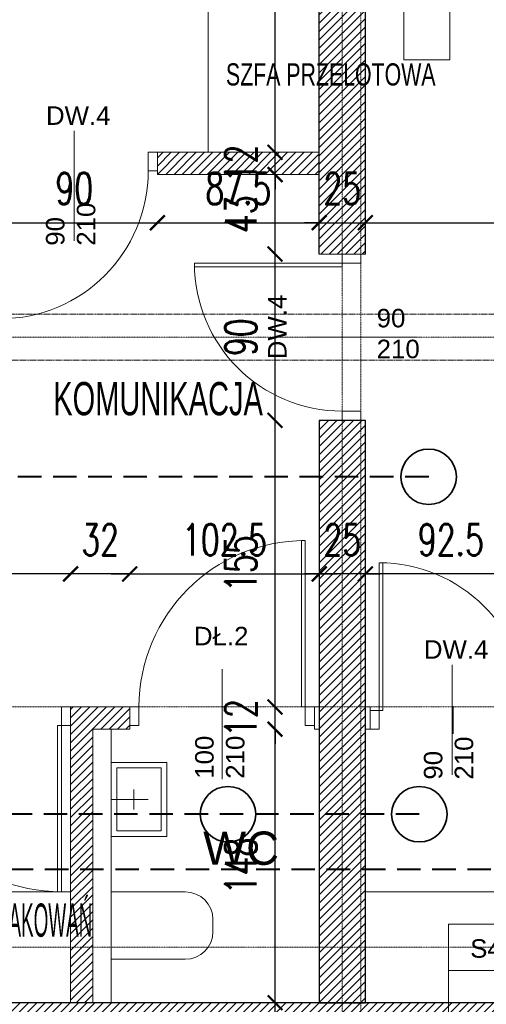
# Model space of a CAD drawing. Header units: millimetres. Extents: x -115268 to 140687, y -37779 to 24471.
# Tile 166 of 256: x 79840 to 80092, y -16605 to -16072. Entities that reach past the tile are written whole.
import ezdxf
from ezdxf.enums import TextEntityAlignment as Align

# ---------------------------------------------------------------- set-up
doc = ezdxf.new("R2010")
doc.units = ezdxf.units.MM
doc.header["$PDMODE"] = 2
doc.header["$PDSIZE"] = 1
for name, pattern in [('346-500', [1.5, 1, -0.5]), ('AUSGEZOGEN', [0]), ('DASHDOT', [1, 0.5, -0.25, 0, -0.25]), ('DASHED', [19.05, 12.7, -6.35])]:
    doc.linetypes.add(name, pattern=pattern)
doc.layers.get('0').update_dxf_attribs({"lineweight": 9})
for name, color, linetype, lineweight in [('A opis', 1, 'Continuous', 13), ('A stolarka', 4, 'Continuous', 9), ('A wyp ruchome', 253, 'Continuous', 9), ('A_HATCH', 8, 'Continuous', 9), ('A_KONSTRUKCJA', 3, 'Continuous', 25), ('A_OSIE', 1, 'DASHDOT', 9), ('A_WIDOK', 253, 'Continuous', 9), ('\x9dciany', 7, 'Continuous', 9)]:
    doc.layers.add(name, color=color, linetype=linetype, lineweight=lineweight)
doc.layers.add('A_WYMIAR', color=253, linetype='Continuous', lineweight=5, transparency=0.2)
doc.styles.add('Arial', font='arial.ttf')
doc.styles.add('Arial CE', font='arial.ttf')
doc.styles.add('romans 1-100', font='romans.shx', dxfattribs={"width": 0.7, "height": 17})
doc.dimstyles.new('___SKALA_1_100', dxfattribs={"dimscale": 10, "dimtxt": 17, "dimasz": 0.8, "dimexe": 2, "dimexo": 2, "dimgap": 1, "dimtad": 1, "dimdec": 4, "dimrnd": 0.5, "dimdsep": 46, "dimtxsty": 'romans 1-100', "dimblk": 'ARCHTICK', "dimcen": 0.1, "dimdle": 1, "dimse1": 1, "dimse2": 1, "dimadec": 0, "dimazin": 0, "dimtfac": 1, "dimtdec": 4, "dimtix": 1, "dimtmove": 0, "dimatfit": 3, "dimldrblk": 'ARCHTICK', "dimfxl": 6, "dimfxlon": 1, "dimtolj": 1, "dimarcsym": 0})
pattern_1 = [(45, (4833.216, -605.403), (-2.24506403, 2.24506403), [])]

# ---------------------------------------------------------------- blocks, each defined once
blk = doc.blocks.new('AnonymMegaMac_nNn023')
at = {"layer": 'A stolarka', "color": 3, "linetype": 'AUSGEZOGEN', "lineweight": 0}
blk.add_line((39695.27, -8904.11), (39695.27, -8919.11), dxfattribs=at)
at = {"layer": 'A stolarka', "color": 7, "linetype": 'AUSGEZOGEN', "lineweight": 0}
for points in [[(39655.27, -8906.61), (39657.27, -8906.61), (39657.27, -8826.61), (39655.27, -8826.61)], [(39650.27, -8916.61), (39655.27, -8916.61), (39655.27, -8906.61), (39650.27, -8906.61)], [(39735.27, -8916.61), (39740.27, -8916.61), (39740.27, -8906.61), (39735.27, -8906.61)]]:
    blk.add_lwpolyline(points, close=True, dxfattribs=at)
at = {"layer": 'A stolarka', "color": 8, "linetype": 'AUSGEZOGEN', "lineweight": 0}
blk.add_arc((39655.27, -8906.61), 80, 0, 90, dxfattribs=at)
blk = doc.blocks.new('AnonymMegaMac_nNn024')
at = {"layer": 'A stolarka', "color": 3, "linetype": 'AUSGEZOGEN', "lineweight": 0}
blk.add_line((39490.27, -8617.11), (39490.27, -8602.11), dxfattribs=at)
at = {"layer": 'A stolarka', "color": 7, "linetype": 'AUSGEZOGEN', "lineweight": 0}
for points in [[(39445.27, -8604.61), (39450.27, -8604.61), (39450.27, -8614.61), (39445.27, -8614.61)], [(39530.27, -8604.61), (39535.27, -8604.61), (39535.27, -8614.61), (39530.27, -8614.61)], [(39450.27, -8614.61), (39452.27, -8614.61), (39452.27, -8694.61), (39450.27, -8694.61)]]:
    blk.add_lwpolyline(points, close=True, dxfattribs=at)
at = {"layer": 'A stolarka', "color": 8, "linetype": 'AUSGEZOGEN', "lineweight": 0}
blk.add_arc((39450.27, -8614.61), 80, 270, 0, dxfattribs=at)
blk = doc.blocks.new('AnonymMegaMac_nNn025')
at = {"layer": 'A stolarka', "color": 3, "linetype": 'AUSGEZOGEN', "lineweight": 0}
blk.add_line((39632.77, -8704.61), (39647.77, -8704.61), dxfattribs=at)
at = {"layer": 'A stolarka', "color": 7, "linetype": 'AUSGEZOGEN', "lineweight": 0}
for points in [[(39645.27, -8659.61), (39645.27, -8664.61), (39635.27, -8664.61), (39635.27, -8659.61)], [(39635.27, -8664.61), (39635.27, -8666.61), (39555.27, -8666.61), (39555.27, -8664.61)], [(39645.27, -8744.61), (39645.27, -8749.61), (39635.27, -8749.61), (39635.27, -8744.61)]]:
    blk.add_lwpolyline(points, close=True, dxfattribs=at)
at = {"layer": 'A stolarka', "color": 8, "linetype": 'AUSGEZOGEN', "lineweight": 0}
blk.add_arc((39635.27, -8664.61), 80, 180, 270, dxfattribs=at)
blk = doc.blocks.new('bateria_nNn033')
at = {"layer": 'A wyp ruchome', "color": 8, "linetype": 'AUSGEZOGEN', "lineweight": 0}
for points in [[(39522.58, -8960), (39522.58, -8949.23)], [(39510.27, -8954.61), (39530.27, -8954.61)]]:
    blk.add_lwpolyline(points, dxfattribs=at)
blk = doc.blocks.new('bateria1_nNn032')
blk.add_blockref('bateria_nNn033', (0, 0))
blk = doc.blocks.new('AnonymMegaMac_nNn047')
at = {"layer": 'A stolarka', "color": 3, "linetype": 'AUSGEZOGEN', "lineweight": 0}
blk.add_line((39438.27, -8917.11), (39438.27, -8902.11), dxfattribs=at)
at = {"layer": 'A stolarka', "color": 7, "linetype": 'AUSGEZOGEN', "lineweight": 0}
for points in [[(39393.27, -8904.61), (39388.27, -8904.61), (39388.27, -8914.61), (39393.27, -8914.61)], [(39488.27, -8904.61), (39483.27, -8904.61), (39483.27, -8914.61), (39488.27, -8914.61)], [(39483.27, -8914.61), (39481.27, -8914.61), (39481.27, -9004.61), (39483.27, -9004.61)]]:
    blk.add_lwpolyline(points, close=True, dxfattribs=at)
at = {"layer": 'A stolarka', "color": 8, "linetype": 'AUSGEZOGEN', "lineweight": 0}
blk.add_arc((39483.27, -8914.61), 90, 180, 270, dxfattribs=at)
blk = doc.blocks.new('AnonymMegaMac_nNn048')
at = {"layer": 'A stolarka', "color": 3, "linetype": 'AUSGEZOGEN', "lineweight": 0}
blk.add_line((39570.27, -8902.11), (39570.27, -8917.11), dxfattribs=at)
at = {"layer": 'A stolarka', "color": 7, "linetype": 'AUSGEZOGEN', "lineweight": 0}
for points in [[(39615.27, -8904.61), (39613.27, -8904.61), (39613.27, -8814.61), (39615.27, -8814.61)], [(39525.27, -8914.61), (39520.27, -8914.61), (39520.27, -8904.61), (39525.27, -8904.61)], [(39620.27, -8914.61), (39615.27, -8914.61), (39615.27, -8904.61), (39620.27, -8904.61)]]:
    blk.add_lwpolyline(points, close=True, dxfattribs=at)
at = {"layer": 'A stolarka', "color": 8, "linetype": 'AUSGEZOGEN', "lineweight": 0}
blk.add_arc((39615.27, -8904.61), 90, 90, 180, dxfattribs=at)
blk = doc.blocks.new('_ArchTick')
at = {"color": 0, "linetype": 'ByBlock', "const_width": 0.15}
blk.add_lwpolyline([(-0.5, -0.5), (0.5, 0.5)], dxfattribs=at)
blk = doc.blocks.new('*D704')
at = {"layer": 'A_WYMIAR', "color": 0, "lineweight": -2, "transparency": 16777216}
blk.add_line((78004.57, -17141.1), (80394.57, -17141.1), dxfattribs=at)
at = {"layer": 'Defpoints', "color": 0, "transparency": 16777216}
for p in [(78014.57, -14449.85), (80384.57, -16049.85), (80384.57, -17141.1)]:
    blk.add_point(p, dxfattribs=at)
at = {"layer": 'A_WYMIAR', "color": 0, "lineweight": -2, "transparency": 16777216, "xscale": 8, "yscale": 8, "zscale": 8, "rotation": 180}
blk.add_blockref('_ArchTick', (78014.57, -17141.1), dxfattribs=at)
at = {"layer": 'A_WYMIAR', "color": 0, "lineweight": -2, "transparency": 16777216, "xscale": 8, "yscale": 8, "zscale": 8}
blk.add_blockref('_ArchTick', (80384.57, -17141.1), dxfattribs=at)
at = {"layer": 'A_WYMIAR', "color": 0, "transparency": 16777216, "insert": (79199.57, -17122.6), "char_height": 17, "attachment_point": 5, "style": 'romans 1-100'}
blk.add_mtext('\\A1;2370', dxfattribs=at)
blk = doc.blocks.new('*D397')
at = {"layer": 'A_WYMIAR', "color": 0, "lineweight": -2, "transparency": 16777216}
blk.add_line((80129.57, -16372.22), (80017.07, -16372.22), dxfattribs=at)
at = {"layer": 'Defpoints', "color": 0, "transparency": 16777216}
for p in [(80027.07, -16372.22), (80119.57, -16444.16), (80027.07, -16456.16)]:
    blk.add_point(p, dxfattribs=at)
at = {"layer": 'A_WYMIAR', "color": 0, "lineweight": -2, "transparency": 16777216, "xscale": 8, "yscale": 8, "zscale": 8, "rotation": 180}
blk.add_blockref('_ArchTick', (80027.07, -16372.22), dxfattribs=at)
at = {"layer": 'A_WYMIAR', "color": 0, "lineweight": -2, "transparency": 16777216, "xscale": 8, "yscale": 8, "zscale": 8}
blk.add_blockref('_ArchTick', (80119.57, -16372.22), dxfattribs=at)
at = {"layer": 'A_WYMIAR', "color": 0, "transparency": 16777216, "insert": (80073.32, -16353.72), "char_height": 17, "attachment_point": 5, "style": 'romans 1-100'}
blk.add_mtext('\\A1;92.5', dxfattribs=at)
blk = doc.blocks.new('*D398')
at = {"layer": 'A_WYMIAR', "color": 0, "lineweight": -2, "transparency": 16777216}
for p, q in [((80002.07, -16372.22), (79994.07, -16372.22)), ((80027.07, -16372.22), (80002.07, -16372.22)), ((80027.07, -16372.22), (80035.07, -16372.22))]:
    blk.add_line(p, q, dxfattribs=at)
at = {"layer": 'Defpoints', "color": 0, "transparency": 16777216}
for p in [(80002.07, -16372.22), (80002.07, -16456.16), (80027.07, -16456.16)]:
    blk.add_point(p, dxfattribs=at)
at = {"layer": 'A_WYMIAR', "color": 0, "lineweight": -2, "transparency": 16777216, "xscale": 8, "yscale": 8, "zscale": 8}
blk.add_blockref('_ArchTick', (80002.07, -16372.22), dxfattribs=at)
at = {"layer": 'A_WYMIAR', "color": 0, "lineweight": -2, "transparency": 16777216, "xscale": 8, "yscale": 8, "zscale": 8, "rotation": 180}
blk.add_blockref('_ArchTick', (80027.07, -16372.22), dxfattribs=at)
at = {"layer": 'A_WYMIAR', "color": 0, "transparency": 16777216, "insert": (80014.57, -16353.72), "char_height": 17, "attachment_point": 5, "style": 'romans 1-100'}
blk.add_mtext('\\A1;25', dxfattribs=at)
blk = doc.blocks.new('*D399')
at = {"layer": 'A_WYMIAR', "color": 0, "lineweight": -2, "transparency": 16777216}
for p, q in [((79867.57, -16372.22), (79859.57, -16372.22)), ((79899.57, -16372.22), (79867.57, -16372.22)), ((79899.57, -16372.22), (79907.57, -16372.22))]:
    blk.add_line(p, q, dxfattribs=at)
at = {"layer": 'Defpoints', "color": 0, "transparency": 16777216}
for p in [(79867.57, -16372.22), (79867.57, -16444.16), (79899.57, -16456.16)]:
    blk.add_point(p, dxfattribs=at)
at = {"layer": 'A_WYMIAR', "color": 0, "lineweight": -2, "transparency": 16777216, "xscale": 8, "yscale": 8, "zscale": 8}
blk.add_blockref('_ArchTick', (79867.57, -16372.22), dxfattribs=at)
at = {"layer": 'A_WYMIAR', "color": 0, "lineweight": -2, "transparency": 16777216, "xscale": 8, "yscale": 8, "zscale": 8, "rotation": 180}
blk.add_blockref('_ArchTick', (79899.57, -16372.22), dxfattribs=at)
at = {"layer": 'A_WYMIAR', "color": 0, "transparency": 16777216, "insert": (79883.57, -16353.72), "char_height": 17, "attachment_point": 5, "style": 'romans 1-100'}
blk.add_mtext('\\A1;32', dxfattribs=at)
blk = doc.blocks.new('*D400')
at = {"layer": 'A_WYMIAR', "color": 0, "lineweight": -2, "transparency": 16777216}
blk.add_line((79877.57, -16372.22), (79757.57, -16372.22), dxfattribs=at)
at = {"layer": 'Defpoints', "color": 0, "transparency": 16777216}
for p in [(79767.57, -16372.22), (79767.57, -16444.16), (79867.57, -16444.16)]:
    blk.add_point(p, dxfattribs=at)
at = {"layer": 'A_WYMIAR', "color": 0, "lineweight": -2, "transparency": 16777216, "xscale": 8, "yscale": 8, "zscale": 8, "rotation": 180}
blk.add_blockref('_ArchTick', (79767.57, -16372.22), dxfattribs=at)
at = {"layer": 'A_WYMIAR', "color": 0, "lineweight": -2, "transparency": 16777216, "xscale": 8, "yscale": 8, "zscale": 8}
blk.add_blockref('_ArchTick', (79867.57, -16372.22), dxfattribs=at)
at = {"layer": 'A_WYMIAR', "color": 0, "transparency": 16777216, "insert": (79817.57, -16353.72), "char_height": 17, "attachment_point": 5, "style": 'romans 1-100'}
blk.add_mtext('\\A1;100', dxfattribs=at)
blk = doc.blocks.new('*D405')
at = {"layer": 'A_WYMIAR', "color": 0, "lineweight": -2, "transparency": 16777216}
blk.add_line((79814.57, -16182.22), (79924.57, -16182.22), dxfattribs=at)
at = {"layer": 'Defpoints', "color": 0, "transparency": 16777216}
for p in [(79914.57, -16156.16), (79824.57, -16182.22), (79914.57, -16182.22)]:
    blk.add_point(p, dxfattribs=at)
at = {"layer": 'A_WYMIAR', "color": 0, "lineweight": -2, "transparency": 16777216, "xscale": 8, "yscale": 8, "zscale": 8, "rotation": 180}
blk.add_blockref('_ArchTick', (79824.57, -16182.22), dxfattribs=at)
at = {"layer": 'A_WYMIAR', "color": 0, "lineweight": -2, "transparency": 16777216, "xscale": 8, "yscale": 8, "zscale": 8}
blk.add_blockref('_ArchTick', (79914.57, -16182.22), dxfattribs=at)
at = {"layer": 'A_WYMIAR', "color": 0, "transparency": 16777216, "insert": (79869.57, -16163.72), "char_height": 17, "attachment_point": 5, "style": 'romans 1-100'}
blk.add_mtext('\\A1;90', dxfattribs=at)
blk = doc.blocks.new('*D406')
at = {"layer": 'A_WYMIAR', "color": 0, "lineweight": -2, "transparency": 16777216}
blk.add_line((79904.57, -16182.22), (80012.07, -16182.22), dxfattribs=at)
at = {"layer": 'Defpoints', "color": 0, "transparency": 16777216}
for p in [(79914.57, -16156.16), (80002.07, -16156.16), (80002.07, -16182.22)]:
    blk.add_point(p, dxfattribs=at)
at = {"layer": 'A_WYMIAR', "color": 0, "lineweight": -2, "transparency": 16777216, "xscale": 8, "yscale": 8, "zscale": 8, "rotation": 180}
blk.add_blockref('_ArchTick', (79914.57, -16182.22), dxfattribs=at)
at = {"layer": 'A_WYMIAR', "color": 0, "lineweight": -2, "transparency": 16777216, "xscale": 8, "yscale": 8, "zscale": 8}
blk.add_blockref('_ArchTick', (80002.07, -16182.22), dxfattribs=at)
at = {"layer": 'A_WYMIAR', "color": 0, "transparency": 16777216, "insert": (79958.32, -16163.72), "char_height": 17, "attachment_point": 5, "style": 'romans 1-100'}
blk.add_mtext('\\A1;87.5', dxfattribs=at)
blk = doc.blocks.new('*D407')
at = {"layer": 'A_WYMIAR', "color": 0, "lineweight": -2, "transparency": 16777216}
for p, q in [((80002.07, -16182.22), (79994.07, -16182.22)), ((80002.07, -16182.22), (80027.07, -16182.22)), ((80027.07, -16182.22), (80035.07, -16182.22))]:
    blk.add_line(p, q, dxfattribs=at)
at = {"layer": 'Defpoints', "color": 0, "transparency": 16777216}
for p in [(80002.07, -16156.16), (80027.07, -16182.22), (80027.07, -16199.16)]:
    blk.add_point(p, dxfattribs=at)
at = {"layer": 'A_WYMIAR', "color": 0, "lineweight": -2, "transparency": 16777216, "xscale": 8, "yscale": 8, "zscale": 8}
blk.add_blockref('_ArchTick', (80002.07, -16182.22), dxfattribs=at)
at = {"layer": 'A_WYMIAR', "color": 0, "lineweight": -2, "transparency": 16777216, "xscale": 8, "yscale": 8, "zscale": 8, "rotation": 180}
blk.add_blockref('_ArchTick', (80027.07, -16182.22), dxfattribs=at)
at = {"layer": 'A_WYMIAR', "color": 0, "transparency": 16777216, "insert": (80014.57, -16163.72), "char_height": 17, "attachment_point": 5, "style": 'romans 1-100'}
blk.add_mtext('\\A1;25', dxfattribs=at)
blk = doc.blocks.new('*D408')
at = {"layer": 'A_WYMIAR', "color": 0, "lineweight": -2, "transparency": 16777216}
blk.add_line((80017.07, -16182.22), (80344.57, -16182.22), dxfattribs=at)
at = {"layer": 'Defpoints', "color": 0, "transparency": 16777216}
for p in [(80334.57, -16182.22), (80027.07, -16199.16), (80334.57, -16204.16)]:
    blk.add_point(p, dxfattribs=at)
at = {"layer": 'A_WYMIAR', "color": 0, "lineweight": -2, "transparency": 16777216, "xscale": 8, "yscale": 8, "zscale": 8, "rotation": 180}
blk.add_blockref('_ArchTick', (80027.07, -16182.22), dxfattribs=at)
at = {"layer": 'A_WYMIAR', "color": 0, "lineweight": -2, "transparency": 16777216, "xscale": 8, "yscale": 8, "zscale": 8}
blk.add_blockref('_ArchTick', (80334.57, -16182.22), dxfattribs=at)
at = {"layer": 'A_WYMIAR', "color": 0, "transparency": 16777216, "insert": (80180.82, -16163.72), "char_height": 17, "attachment_point": 5, "style": 'romans 1-100'}
blk.add_mtext('\\A1;307.5', dxfattribs=at)
blk = doc.blocks.new('*D409')
at = {"layer": 'A_WYMIAR', "color": 0, "lineweight": -2, "transparency": 16777216}
blk.add_line((79978.19, -16614.16), (79978.19, -16446.16), dxfattribs=at)
at = {"layer": 'Defpoints', "color": 0, "transparency": 16777216}
for p in [(79978.19, -16456.16), (80004.57, -16456.16), (80004.57, -16604.16)]:
    blk.add_point(p, dxfattribs=at)
at = {"layer": 'A_WYMIAR', "color": 0, "lineweight": -2, "transparency": 16777216, "xscale": 8, "yscale": 8, "zscale": 8}
for p, rotation in [((79978.19, -16456.16), 90), ((79978.19, -16604.16), 270)]:
    blk.add_blockref('_ArchTick', p, dxfattribs=dict(at, rotation=rotation))
at = {"layer": 'A_WYMIAR', "color": 0, "transparency": 16777216, "insert": (79959.69, -16530.16), "char_height": 17, "attachment_point": 5, "rotation": 90, "style": 'romans 1-100'}
blk.add_mtext('\\A1;148', dxfattribs=at)
blk = doc.blocks.new('*D410')
at = {"layer": 'A_WYMIAR', "color": 0, "lineweight": -2, "transparency": 16777216}
for p, q in [((79978.19, -16444.16), (79978.19, -16436.16)), ((79978.19, -16456.16), (79978.19, -16444.16)), ((79978.19, -16456.16), (79978.19, -16464.16))]:
    blk.add_line(p, q, dxfattribs=at)
at = {"layer": 'Defpoints', "color": 0, "transparency": 16777216}
for p in [(79978.19, -16444.16), (79999.57, -16444.16), (80004.57, -16456.16)]:
    blk.add_point(p, dxfattribs=at)
at = {"layer": 'A_WYMIAR', "color": 0, "lineweight": -2, "transparency": 16777216, "xscale": 8, "yscale": 8, "zscale": 8}
for p, rotation in [((79978.19, -16444.16), 270), ((79978.19, -16456.16), 90)]:
    blk.add_blockref('_ArchTick', p, dxfattribs=dict(at, rotation=rotation))
at = {"layer": 'A_WYMIAR', "color": 0, "transparency": 16777216, "insert": (79959.69, -16450.16), "char_height": 17, "attachment_point": 5, "rotation": 90, "style": 'romans 1-100'}
blk.add_mtext('\\A1;12', dxfattribs=at)
blk = doc.blocks.new('*D411')
at = {"layer": 'A_WYMIAR', "color": 0, "lineweight": -2, "transparency": 16777216}
blk.add_line((79978.19, -16454.16), (79978.19, -16279.16), dxfattribs=at)
at = {"layer": 'Defpoints', "color": 0, "transparency": 16777216}
for p in [(79978.19, -16289.16), (80004.57, -16289.16), (79999.57, -16444.16)]:
    blk.add_point(p, dxfattribs=at)
at = {"layer": 'A_WYMIAR', "color": 0, "lineweight": -2, "transparency": 16777216, "xscale": 8, "yscale": 8, "zscale": 8}
for p, rotation in [((79978.19, -16289.16), 90), ((79978.19, -16444.16), 270)]:
    blk.add_blockref('_ArchTick', p, dxfattribs=dict(at, rotation=rotation))
at = {"layer": 'A_WYMIAR', "color": 0, "transparency": 16777216, "insert": (79959.69, -16366.66), "char_height": 17, "attachment_point": 5, "rotation": 90, "style": 'romans 1-100'}
blk.add_mtext('\\A1;155', dxfattribs=at)
blk = doc.blocks.new('*D412')
at = {"layer": 'A_WYMIAR', "color": 0, "lineweight": -2, "transparency": 16777216}
blk.add_line((79978.19, -16299.16), (79978.19, -16189.16), dxfattribs=at)
at = {"layer": 'Defpoints', "color": 0, "transparency": 16777216}
for p in [(79978.19, -16199.16), (80004.57, -16199.16), (80004.57, -16289.16)]:
    blk.add_point(p, dxfattribs=at)
at = {"layer": 'A_WYMIAR', "color": 0, "lineweight": -2, "transparency": 16777216, "xscale": 8, "yscale": 8, "zscale": 8}
for p, rotation in [((79978.19, -16199.16), 90), ((79978.19, -16289.16), 270)]:
    blk.add_blockref('_ArchTick', p, dxfattribs=dict(at, rotation=rotation))
at = {"layer": 'A_WYMIAR', "color": 0, "transparency": 16777216, "insert": (79959.69, -16244.16), "char_height": 17, "attachment_point": 5, "rotation": 90, "style": 'romans 1-100'}
blk.add_mtext('\\A1;90', dxfattribs=at)
blk = doc.blocks.new('*D413')
at = {"layer": 'A_WYMIAR', "color": 0, "lineweight": -2, "transparency": 16777216}
blk.add_line((79978.19, -16209.16), (79978.19, -16146.16), dxfattribs=at)
at = {"layer": 'Defpoints', "color": 0, "transparency": 16777216}
for p in [(79978.19, -16156.16), (80004.57, -16156.16), (80004.57, -16199.16)]:
    blk.add_point(p, dxfattribs=at)
at = {"layer": 'A_WYMIAR', "color": 0, "lineweight": -2, "transparency": 16777216, "xscale": 8, "yscale": 8, "zscale": 8}
for p, rotation in [((79978.19, -16156.16), 90), ((79978.19, -16199.16), 270)]:
    blk.add_blockref('_ArchTick', p, dxfattribs=dict(at, rotation=rotation))
at = {"layer": 'A_WYMIAR', "color": 0, "transparency": 16777216, "insert": (79959.69, -16177.66), "char_height": 17, "attachment_point": 5, "rotation": 90, "style": 'romans 1-100'}
blk.add_mtext('\\A1;43', dxfattribs=at)
blk = doc.blocks.new('*D414')
at = {"layer": 'A_WYMIAR', "color": 0, "lineweight": -2, "transparency": 16777216}
for p, q in [((79978.19, -16144.16), (79978.19, -16136.16)), ((79978.19, -16156.16), (79978.19, -16144.16)), ((79978.19, -16156.16), (79978.19, -16164.16))]:
    blk.add_line(p, q, dxfattribs=at)
at = {"layer": 'Defpoints', "color": 0, "transparency": 16777216}
for p in [(79978.19, -16144.16), (80004.57, -16144.16), (80004.57, -16156.16)]:
    blk.add_point(p, dxfattribs=at)
at = {"layer": 'A_WYMIAR', "color": 0, "lineweight": -2, "transparency": 16777216, "xscale": 8, "yscale": 8, "zscale": 8}
for p, rotation in [((79978.19, -16144.16), 270), ((79978.19, -16156.16), 90)]:
    blk.add_blockref('_ArchTick', p, dxfattribs=dict(at, rotation=rotation))
at = {"layer": 'A_WYMIAR', "color": 0, "transparency": 16777216, "insert": (79959.69, -16150.16), "char_height": 17, "attachment_point": 5, "rotation": 90, "style": 'romans 1-100'}
blk.add_mtext('\\A1;12', dxfattribs=at)
blk = doc.blocks.new('*D415')
at = {"layer": 'A_WYMIAR', "color": 0, "lineweight": -2, "transparency": 16777216}
blk.add_line((79978.19, -16154.16), (79978.19, -15854.16), dxfattribs=at)
at = {"layer": 'Defpoints', "color": 0, "transparency": 16777216}
for p in [(79978.19, -15864.16), (80004.57, -15864.16), (80004.57, -16144.16)]:
    blk.add_point(p, dxfattribs=at)
at = {"layer": 'A_WYMIAR', "color": 0, "lineweight": -2, "transparency": 16777216, "xscale": 8, "yscale": 8, "zscale": 8}
for p, rotation in [((79978.19, -15864.16), 90), ((79978.19, -16144.16), 270)]:
    blk.add_blockref('_ArchTick', p, dxfattribs=dict(at, rotation=rotation))
at = {"layer": 'A_WYMIAR', "color": 0, "transparency": 16777216, "insert": (79959.69, -16004.16), "char_height": 17, "attachment_point": 5, "rotation": 90, "style": 'romans 1-100'}
blk.add_mtext('\\A1;280', dxfattribs=at)
blk = doc.blocks.new('*D425')
at = {"layer": 'A_WYMIAR', "color": 0, "lineweight": -2, "transparency": 16777216}
blk.add_line((79889.57, -16372.22), (80012.07, -16372.22), dxfattribs=at)
at = {"layer": 'Defpoints', "color": 0, "transparency": 16777216}
for p in [(80002.07, -16372.22), (79899.57, -16444.16), (80002.07, -16444.16)]:
    blk.add_point(p, dxfattribs=at)
at = {"layer": 'A_WYMIAR', "color": 0, "lineweight": -2, "transparency": 16777216, "xscale": 8, "yscale": 8, "zscale": 8, "rotation": 180}
blk.add_blockref('_ArchTick', (79899.57, -16372.22), dxfattribs=at)
at = {"layer": 'A_WYMIAR', "color": 0, "lineweight": -2, "transparency": 16777216, "xscale": 8, "yscale": 8, "zscale": 8}
blk.add_blockref('_ArchTick', (80002.07, -16372.22), dxfattribs=at)
at = {"layer": 'A_WYMIAR', "color": 0, "transparency": 16777216, "insert": (79950.82, -16353.72), "char_height": 17, "attachment_point": 5, "style": 'romans 1-100'}
blk.add_mtext('\\A1;102.5', dxfattribs=at)

msp = doc.modelspace()

# ---------------------------------------------------------------- hatches: boundary and pattern name
at = {"layer": 'A_HATCH', "true_color": 0x636466, "transparency": 33554687}
h = msp.add_hatch(dxfattribs=at)
h.set_pattern_fill('ANSI31', color=251)
h.set_pattern_definition(pattern_1)
h.paths.add_polyline_path([(79434.57106, -16027.2766), (79409.57106, -16027.2766), (79409.57106, -16444.16092), (79434.57106, -16444.16092)])
h.paths.add_polyline_path([(79434.57106, -15444.16092), (79409.57106, -15444.16092), (79409.57106, -15501.66092), (79034.57106, -15501.66092), (79034.57106, -15456.66092), (79009.57106, -15456.66092), (79009.57106, -15584.16092), (79034.57106, -15584.16092), (79034.57106, -15526.66092), (79409.57106, -15526.66092), (79409.57106, -15584.16092), (79434.57106, -15584.16092)])
h.paths.add_polyline_path([(79434.57106, -14944.16092), (79377.07106, -14944.16092), (79377.07106, -14964.16092), (79409.57451, -14963.97501), (79409.57451, -15343.97501), (79434.57106, -15344.16092)])
h.paths.add_polyline_path([(79277.07106, -14941.66092), (79172.07106, -14941.66092), (79172.07106, -14966.66092), (79277.07106, -14966.66092)])
h.paths.add_polyline_path([(80029.57106, -15844.16092), (79889.57106, -15844.16092), (79889.57106, -15869.16092), (80002.07106, -15869.16092), (80002.07106, -16044.16092), (80027.07106, -16044.16092), (80027.07106, -15869.16092), (80029.57106, -15869.16092)])
h.paths.add_polyline_path([(80027.07106, -16044.16092), (80002.07106, -16044.16092), (80002.07106, -16144.16092), (80027.07106, -16144.16092)])
h.paths.add_polyline_path([(80027.07106, -16144.16092), (80002.07106, -16144.16092), (80002.07106, -16199.16092), (80027.07106, -16199.16092)])
h.paths.add_polyline_path([(80274.57106, -15844.16092), (80124.57106, -15844.16092), (80124.57106, -15869.16092), (80274.57106, -15869.16092)])
h.paths.add_polyline_path([(80359.57106, -15844.16092), (80274.57106, -15844.16092), (80274.57106, -15869.16092), (80359.57106, -15869.16092)])
h.paths.add_polyline_path([(80124.57106, -15844.16092), (80119.57106, -15844.16092), (80119.57106, -15869.16092), (80124.57106, -15869.16092)])
h.paths.add_polyline_path([(79009.57106, -15831.66092), (79034.57106, -15831.66092), (79034.57106, -15846.66092), (79409.57106, -15846.66092), (79409.57106, -15927.2766), (79434.57106, -15927.2766), (79434.57106, -15684.16092), (79409.57106, -15684.16092), (79409.57106, -15821.66092), (79034.57106, -15821.66092), (79034.57106, -15684.16092), (79009.57106, -15684.16092)])
h.paths.add_polyline_path([(79034.57106, -15856.66092), (79009.57106, -15856.66092), (79009.57106, -15927.2766), (79034.57106, -15927.2766)])
h.paths.add_polyline_path([(79614.57106, -15831.16092), (79639.57106, -15831.16092), (79639.57106, -15456.66092), (79614.57106, -15456.66092)])
h.paths.add_polyline_path([(79654.57106, -15844.16092), (79654.57106, -15869.16092), (79799.57106, -15869.16092), (79799.57106, -15844.16092)])
h.paths.add_polyline_path([(79639.57106, -15869.16092), (79614.57106, -15869.16092), (79614.57106, -15984.16092), (79624.57106, -15984.16092), (79639.57106, -15984.16092)])
h.paths.add_polyline_path([(79627.07106, -15856.66092), (79627.07106, -15857.28592), (79627.72895, -15856.66092)])
h.paths.add_polyline_path([(79614.57106, -15031.66092), (79639.57106, -15031.66092), (79639.57106, -14944.16092), (79614.57106, -14944.16092)])
h.paths.add_polyline_path([(79639.57106, -15056.66092), (79614.57106, -15056.66092), (79614.57106, -15431.66092), (79639.57106, -15431.66092)])
h.paths.add_polyline_path([(79009.57106, -15031.66092), (79034.57106, -15031.66092), (79034.57106, -14966.66092), (79072.07106, -14966.66092), (79072.07106, -14941.66092), (79009.57106, -14941.66092)])
h.paths.add_polyline_path([(79009.57106, -15044.16092), (79012.07106, -15044.16092), (79009.57106, -15042.77203)])
h.paths.add_polyline_path([(79034.57106, -15056.66092), (79009.57106, -15056.66092), (79009.57106, -15331.66092), (79034.57106, -15331.66092)])
at = {"layer": 'A_HATCH', "transparency": 33554687}
h = msp.add_hatch(dxfattribs=at)
h.set_pattern_fill('ANSI31', color=256)
h.set_pattern_definition(pattern_1)
h.paths.add_polyline_path([(80359.57106, -15864.16092), (80334.57106, -15864.16092), (80334.57106, -15964.16092), (80359.57106, -15964.16092)])
h.paths.add_polyline_path([(80359.57106, -16444.16092), (80334.57106, -16444.16092), (80334.57106, -16604.16092), (79765.57106, -16604.16092), (79759.57106, -16604.16092), (79759.57106, -16629.16092), (80359.57106, -16629.16092)])
h.paths.add_polyline_path([(79659.57106, -16604.16092), (79614.57106, -16604.16092), (79614.57106, -16629.16092), (79659.57106, -16629.16092)])
h.paths.add_polyline_path([(79434.57106, -16604.16092), (79214.57106, -16604.16092), (79214.57106, -16629.16092), (79434.57106, -16629.16092)])
h.paths.add_polyline_path([(79214.57106, -16604.16092), (79009.57106, -16604.16092), (79009.57106, -16629.16092), (79214.57106, -16629.16092)])
h.paths.add_polyline_path([(80359.57106, -16256.66092), (80334.57106, -16256.66092), (80334.57106, -16324.16092), (80359.57106, -16324.16092)])
h.paths.add_polyline_path([(80334.57106, -16231.66092), (80359.57106, -16231.66092), (80359.57106, -16084.16092), (80334.57106, -16084.16092)])
at = {"layer": 'A_HATCH', "true_color": 0x636466, "transparency": 33554687}
h = msp.add_hatch(dxfattribs=at)
h.set_pattern_fill('ANSI31', color=251)
h.set_pattern_definition([(45, (25823.836, -10011.816), (-2.24506403, 2.24506403), [])])
h.paths.add_polyline_path([(79799.57106, -15869.16092), (79784.57106, -15869.16092), (79784.57106, -16144.16092), (79634.57106, -16144.16092), (79634.57106, -16156.16092), (79824.57106, -16156.16092), (79824.57106, -16144.16092), (79799.57106, -16144.16092)])
h.paths.add_polyline_path([(79824.57106, -16332.16092), (79639.57106, -16332.16092), (79639.57106, -16344.16092), (79824.57106, -16344.16092)])
h.paths.add_polyline_path([(79824.57106, -16156.16092), (79814.57106, -16156.16092), (79814.57106, -16244.16092), (79824.57106, -16244.16092)])
h.paths.add_polyline_path([(80002.07106, -16144.16092), (79914.57106, -16144.16092), (79914.57106, -16156.16092), (80002.07106, -16156.16092)])
h.paths.add_polyline_path([(79879.57217, -16456.16085), (79889.57217, -16456.16085), (79899.57106, -16456.16092), (79899.57106, -16444.16092), (79867.57217, -16444.16092), (79867.57217, -16604.16092), (79879.57217, -16604.16092)])
h.paths.add_polyline_path([(79767.57217, -16444.16092), (79759.57106, -16444.16092), (79759.57106, -16604.16092), (79765.57106, -16604.16092), (79765.57106, -16456.16092), (79767.57217, -16456.16092)])
h.paths.add_polyline_path([(80334.57106, -16444.16092), (80119.57106, -16444.16092), (80119.57106, -16456.16092), (80334.57106, -16456.16092)])
h.paths.add_polyline_path([(79059.56704, -16388.16774), (79034.57106, -16388.16774), (79034.57106, -16400.16812), (79059.56704, -16400.16812)])
h.paths.add_polyline_path([(79169.56704, -16388.16774), (79164.56704, -16388.16774), (79154.56704, -16388.16774), (79149.56704, -16388.16774), (79149.56704, -16400.16812), (79169.56704, -16400.16812)])
h.paths.add_polyline_path([(79299.57106, -16388.16774), (79259.56704, -16388.16774), (79259.56704, -16400.16812), (79299.57106, -16400.16812)])
h.paths.add_polyline_path([(79294.57106, -16243.16556), (79284.57106, -16243.16564), (79284.57106, -16388.16774), (79294.57106, -16388.16774)])
h.paths.add_polyline_path([(79414.57106, -16216.16452), (79034.57106, -16216.16452), (79034.57106, -16228.16452), (79414.57106, -16228.16452)])
h.paths.add_polyline_path([(79294.57106, -16228.16452), (79284.57106, -16228.16452), (79284.57106, -16243.16564), (79294.57106, -16243.16556)])
h.paths.add_polyline_path([(79294.57106, -16201.16348), (79284.57106, -16201.1634), (79284.57106, -16216.16452), (79294.57106, -16216.16452)])
h.paths.add_polyline_path([(79294.57106, -16056.1613), (79284.57106, -16056.1613), (79284.57106, -16201.1634), (79294.57106, -16201.16348)])
h.paths.add_polyline_path([(79299.57106, -16044.16092), (79259.56704, -16044.16092), (79259.56704, -16056.1613), (79299.57106, -16056.1613)])
h.paths.add_polyline_path([(79414.57106, -16044.16092), (79389.57106, -16044.16092), (79389.57106, -16056.1613), (79414.57106, -16056.1613)])
h.paths.add_polyline_path([(79169.56704, -16044.16092), (79149.56704, -16044.16092), (79149.56704, -16056.1613), (79154.56704, -16056.1613), (79164.56704, -16056.1613), (79169.56704, -16056.1613)])
h.paths.add_polyline_path([(79059.56704, -16044.16092), (79034.57106, -16044.16092), (79034.57106, -16056.1613), (79059.56704, -16056.1613)])
h.paths.add_polyline_path([(79164.56704, -16056.1613), (79154.56704, -16056.1613), (79154.56704, -16201.16227), (79164.56189, -16201.16236), (79164.56704, -16201.16085)])
h.paths.add_polyline_path([(79164.56704, -16201.16236), (79154.56704, -16201.16227), (79154.56704, -16216.16452), (79164.56704, -16216.16452)])
h.paths.add_polyline_path([(79164.56704, -16228.16452), (79154.56704, -16228.16452), (79154.56704, -16388.16779), (79164.56704, -16388.1677)])
h.paths.add_polyline_path([(79409.57106, -16400.16812), (79409.57106, -16388.16774), (79389.57106, -16388.16774), (79389.57106, -16400.16812)])
h = msp.add_hatch(dxfattribs=at)
h.set_pattern_fill('ANSI31', color=251)
h.set_pattern_definition(pattern_1)
h.paths.add_polyline_path([(79434.57106, -16544.16092), (79409.57106, -16544.16092), (79409.57106, -16604.16092), (79434.57106, -16604.16092)])
h.paths.add_polyline_path([(80027.07106, -16289.16092), (80014.57106, -16289.16092), (80002.07106, -16289.16092), (80002.07106, -16604.16092), (80027.07106, -16604.16092)])
h.paths.add_polyline_path([(79634.57106, -16244.16092), (79627.07106, -16248.84842), (79627.07106, -16244.16092)])
h.paths.add_polyline_path([(79639.57106, -16256.66092), (79614.57106, -16256.66092), (79614.57106, -16604.16092), (79639.57106, -16604.16092)])
h.paths.add_polyline_path([(79614.57106, -16084.16092), (79614.57106, -16231.66092), (79627.07106, -16231.66092), (79639.57106, -16231.66092), (79639.57106, -16084.16092)])
h.paths.add_polyline_path([(79627.07106, -16248.84842), (79634.57106, -16244.16092), (79627.07106, -16244.16092)])
h.paths.add_polyline_path([(79639.57106, -16241.03592), (79634.57106, -16244.16092), (79639.57106, -16244.16092)])

# ---------------------------------------------------------------- linework, layer by layer
msp.add_line((80002.07106, -16199.16092), (80027.07106, -16199.16092))
at = {"layer": 'A opis', "color": 0, "ltscale": 0.5}
for p, q in [((79869.58709, -16192.08766), (79869.58709, -16132.58995)), ((79995.38849, -16244.16092), (80054.88621, -16244.16092)), ((79949.61878, -16483.14003), (79949.61878, -16423.64232)), ((80074.04096, -16480.8647), (80074.04096, -16421.36698))]:
    msp.add_line(p, q, dxfattribs=at)
at = {"layer": 'A wyp ruchome'}
for p, q in [((79942.07106, -16144.16092), (79942.07106, -15864.16092)), ((79765.57106, -16544.16092), (79867.57217, -16544.16092))]:
    msp.add_line(p, q, dxfattribs=at)
for points in [[(79879.57217, -16604.16085), (79889.57217, -16604.16085), (79889.57217, -16456.16085), (79879.57217, -16456.16085)], [(80027.07106, -16544.16092), (80334.57106, -16544.16092)]]:
    msp.add_lwpolyline(points, dxfattribs=at)
for points in [[(79919.57209, -16514.16092), (79919.57209, -16474.16092), (79889.57209, -16474.16092), (79889.57209, -16514.16092)], [(79916.57209, -16511.16092), (79916.57209, -16477.16092), (79892.57209, -16477.16092), (79892.57209, -16511.16092)], [(80024.57106, -16544.16092), (80024.57106, -16544.16092)]]:
    msp.add_lwpolyline(points, close=True, dxfattribs=at)
msp.add_lwpolyline([(79889.5713, -16580.66254), (79929.5713, -16580.66254, 0.414213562), (79944.5713, -16565.66254), (79944.57082, -16559.1621, 0.414204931), (79929.57126, -16544.1621), (79889.57185, -16544.16092), (79889.57233, -16580.66254)], format="xyb", dxfattribs=at)
at = {"layer": 'A_KONSTRUKCJA'}
for p, q in [((80002.07106, -16199.16092), (80002.07106, -15869.16092)), ((80027.07106, -16199.16092), (80027.07106, -15869.16092))]:
    msp.add_line(p, q, dxfattribs=at)
at = {"layer": 'A_KONSTRUKCJA', "color": 1, "linetype": 'DASHED', "lineweight": 40}
for p, q in [((80061.31156, -16319.68328), (79554.57106, -16319.68328)), ((80304.57106, -16532.16452), (78128.64884, -16532.16452))]:
    msp.add_line(p, q, dxfattribs=at)
at = {"layer": 'A_KONSTRUKCJA', "color": 5, "linetype": 'DASHED', "lineweight": 40}
msp.add_line((80056.25454, -16502.16452), (78983.5582, -16502.16452), dxfattribs=at)
at = {"layer": 'A_KONSTRUKCJA'}
msp.add_lwpolyline([(80027.07106, -16289.16092), (80002.07106, -16289.16092), (80002.07106, -16604.16092), (80027.07106, -16604.16092)], close=True, dxfattribs=at)
msp.add_lwpolyline([(80334.57106, -16444.16092), (80334.57106, -16604.16092), (79765.57106, -16604.16092)], dxfattribs=at)
at = {"layer": 'A_OSIE', "ltscale": 0.3}
for p, q in [((80014.57106, -13916.28024), (80014.57106, -17161.95652)), ((80024.57106, -13920.52461), (80024.57106, -17157.58662)), ((80675.91005, -16244.16092), (77774.94766, -16244.16092)), ((80675.91005, -16444.16092), (77774.94766, -16444.16092)), ((80675.91005, -16574.16092), (77774.94766, -16574.16092))]:
    msp.add_line(p, q, dxfattribs=at)
at = {"layer": 'A_WIDOK', "color": 6, "linetype": '346-500', "ltscale": 0.5}
for points in [[(78129.57106, -16231.66092), (80314.57106, -16231.66092)], [(80314.57106, -16256.66092), (78129.57106, -16256.66092)]]:
    msp.add_lwpolyline(points, dxfattribs=at)
at = {"layer": 'A_WYMIAR'}
for points in [[(79980.3444, -16044.15184), (80072.79977, -16044.15184), (80072.79977, -16094.15184), (80052.79977, -16094.15184), (80047.79977, -16094.15184), (80047.79977, -16044.15184)], [(80072.07106, -16654.16092), (80072.07106, -16561.70555), (80122.07106, -16561.70555), (80122.07106, -16581.70555), (80122.07106, -16586.70555), (80072.07106, -16586.70555)]]:
    msp.add_lwpolyline(points, dxfattribs=at)
at = {"layer": 'A_WYMIAR', "color": 1, "lineweight": 35}
msp.add_circle((80061.31156, -16319.68328), 15, dxfattribs=at)
at = {"layer": 'A_WYMIAR', "color": 5, "lineweight": 35}
for centre in [(79952.73729, -16502.16452), (80056.25454, -16502.16452), (80056.25454, -16502.16452)]:
    msp.add_circle(centre, 15, dxfattribs=at)
at = {"layer": '\x9dciany'}
for p, q in [((79867.57217, -16604.16092), (79867.57217, -16444.16092)), ((79867.57217, -16444.16092), (79899.57106, -16444.16092)), ((79899.57106, -16444.16092), (79899.57106, -16456.16092)), ((79879.57217, -16604.16092), (79879.57217, -16456.16092)), ((79879.57217, -16456.16092), (79899.57106, -16456.16092))]:
    msp.add_line(p, q, dxfattribs=at)
for points in [[(80002.07106, -16144.16092), (79914.57106, -16144.16092), (79914.57106, -16156.16092), (80002.07106, -16156.16092)], [(79879.57217, -16604.16092), (80334.57106, -16604.16092), (80334.57106, -16256.66092)], [(80004.57106, -16444.16092), (79999.57106, -16444.16092), (79999.57106, -16456.16092), (80002.07106, -16456.16092)], [(80024.57106, -16444.16092), (80029.57106, -16444.16092), (80029.57106, -16456.16092), (80027.07106, -16456.16092)], [(79759.57106, -16604.16092), (79867.57217, -16604.16092)]]:
    msp.add_lwpolyline(points, dxfattribs=at)

# ---------------------------------------------------------------- block references
msp.add_blockref('bateria1_nNn032', (40379.3044, -7539.55034))
at = {"layer": 'A stolarka'}
for name in ['AnonymMegaMac_nNn024', 'AnonymMegaMac_nNn025', 'AnonymMegaMac_nNn048', 'AnonymMegaMac_nNn023', 'AnonymMegaMac_nNn047']:
    msp.add_blockref(name, (40379.3044, -7539.55034), dxfattribs=at)

# ---------------------------------------------------------------- texts
at = {"layer": 'A_HATCH', "char_height": 10, "attachment_point": 1, "style": 'Arial'}
for s, width, heights, insert in [('DW.4', 473.6976626, [9.22219], (79854.26482, -16119.2925)), ('90\\P210', 89.6345912, [30.02254], (80033.18623, -16228.83865)), ('DŁ.2', 473.6976626, [9.22219], (79934.2965, -16400.81325)), ('DW.4', 473.6976626, [9.22219], (80058.71869, -16408.06953)), ('S4', 473.6976626, [9.22219], (80083.77189, -16569.80513))]:
    msp.add_mtext_dynamic_manual_height_columns(s, width=width, gutter_width=1.25, heights=heights, dxfattribs=dict(at, insert=insert))
at = {"layer": 'A_HATCH', "char_height": 10, "attachment_point": 1, "rotation": 90, "style": 'Arial'}
for s, width, heights, insert in [('90\\P210', 89.6345912, [30.02254], (79854.26482, -16194.68408)), ('DW.4', 473.6976626, [9.22219], (79974.40592, -16256.08739)), ('100\\P210', 89.6345912, [30.02254], (79934.9597, -16483.00729)), ('90\\P210', 89.6345912, [30.02254], (80058.71869, -16483.46112))]:
    msp.add_mtext_dynamic_manual_height_columns(s, width=width, gutter_width=1.25, heights=heights, dxfattribs=dict(at, insert=insert))
at = {"layer": '\x9dciany', "color": 7, "linetype": 'Continuous', "lineweight": 35, "style": 'Arial CE', "width": 0.687767}
msp.add_text('SZFA PRZELOTOWA', height=12, dxfattribs=at).set_placement((79951.63472, -16108.0134), (80065.03472, -16108.0134), align=Align.FIT)
at = {"layer": '\x9dciany', "color": 7, "linetype": 'Continuous', "lineweight": 35, "style": 'Arial CE'}
for s, width, p, p2 in [('KOMUNIKACJA', 0.624209, (79858.21093, -16286.38246), (79971.61093, -16286.38246)), ('WC', 0.979625, (79939.3044, -16529.55034), (79980.3444, -16529.55034)), ('MAGAZYN OPAKOWAŃ', 0.405827, (79765.93779, -16568.45951), (79879.33779, -16568.45951))]:
    msp.add_text(s, height=18, rotation=360, dxfattribs=dict(at, width=width)).set_placement(p, p2, align=Align.FIT)
at = {"layer": '\x9dciany', "style": 'Arial CE', "width": 0.979625}
msp.add_text('WC', height=18, rotation=360, dxfattribs=at).set_placement((79939.3044, -16529.55034), (79980.3444, -16529.55034), align=Align.FIT)

# ---------------------------------------------------------------- dimensions: what is measured, and where the dimension line sits
at = {"layer": 'A_WYMIAR'}
for base, p1, p2, picture, middle in [((80384.57106, -17141.09997), (78014.57106, -14449.84755), (80384.57106, -16049.84755), '*D704', (79199.57106, -17122.59997)), ((80002.07106, -16372.22027), (79899.57106, -16444.16092), (80002.07106, -16444.16092), '*D425', (79950.82106, -16353.72027))]:
    dim = msp.add_linear_dim(base=base, p1=p1, p2=p2, dimstyle='___SKALA_1_100', dxfattribs=at)
    dim.commit()
    dim.dimension.update_dxf_attribs({"geometry": picture, "text_midpoint": middle})
for base, p1, p2, picture, middle in [((79978.19362, -15864.16092), (80004.57106, -16144.16092), (80004.57106, -15864.16092), '*D415', (79959.69362, -16004.16092)), ((79978.19362, -16144.16092), (80004.57106, -16156.16092), (80004.57106, -16144.16092), '*D414', (79959.69362, -16150.16092)), ((79978.19362, -16156.16092), (80004.57106, -16199.16092), (80004.57106, -16156.16092), '*D413', (79959.69362, -16177.66092)), ((79978.19362, -16199.16092), (80004.57106, -16289.16092), (80004.57106, -16199.16092), '*D412', (79959.69362, -16244.16092)), ((79978.19362, -16289.16092), (79999.57106, -16444.16092), (80004.57106, -16289.16092), '*D411', (79959.69362, -16366.66092)), ((79978.19362, -16444.16092), (80004.57106, -16456.16092), (79999.57106, -16444.16092), '*D410', (79959.69362, -16450.16092))]:
    dim = msp.add_linear_dim(base=base, p1=p1, p2=p2, angle=90, dimstyle='___SKALA_1_100', override={"dimtmove": 1}, dxfattribs=at)
    dim.commit()
    dim.dimension.update_dxf_attribs({"geometry": picture, "text_midpoint": middle})
for base, p1, p2, picture, middle in [((79914.57106, -16182.21822), (79824.57106, -16182.21822), (79914.57106, -16156.16092), '*D405', (79869.57106, -16163.71822)), ((80002.07106, -16182.21822), (79914.57106, -16156.16092), (80002.07106, -16156.16092), '*D406', (79958.32106, -16163.71822)), ((80027.07106, -16182.21822), (80002.07106, -16156.16092), (80027.07106, -16199.16092), '*D407', (80014.57106, -16163.71822)), ((80334.57106, -16182.21822), (80027.07106, -16199.16092), (80334.57106, -16204.16092), '*D408', (80180.82106, -16163.71822)), ((79767.57217, -16372.22027), (79867.57217, -16444.16092), (79767.57217, -16444.16092), '*D400', (79817.57217, -16353.72027)), ((79867.57217, -16372.22027), (79899.57106, -16456.16092), (79867.57217, -16444.16092), '*D399', (79883.57161, -16353.72027)), ((80002.07106, -16372.22027), (80027.07106, -16456.16092), (80002.07106, -16456.16092), '*D398', (80014.57106, -16353.72027)), ((80027.07106, -16372.22027), (80119.57106, -16444.16092), (80027.07106, -16456.16092), '*D397', (80073.32106, -16353.72027))]:
    dim = msp.add_linear_dim(base=base, p1=p1, p2=p2, dimstyle='___SKALA_1_100', override={"dimtmove": 1}, dxfattribs=at)
    dim.commit()
    dim.dimension.update_dxf_attribs({"geometry": picture, "text_midpoint": middle})
dim = msp.add_linear_dim(base=(79978.19362, -16456.16092), p1=(80004.57106, -16604.16092), p2=(80004.57106, -16456.16092), angle=90, dimstyle='___SKALA_1_100', dxfattribs=at)
dim.commit()
dim.dimension.update_dxf_attribs({"geometry": '*D409', "text_midpoint": (79959.69362, -16530.16092)})

doc.saveas('drawing.dxf')
